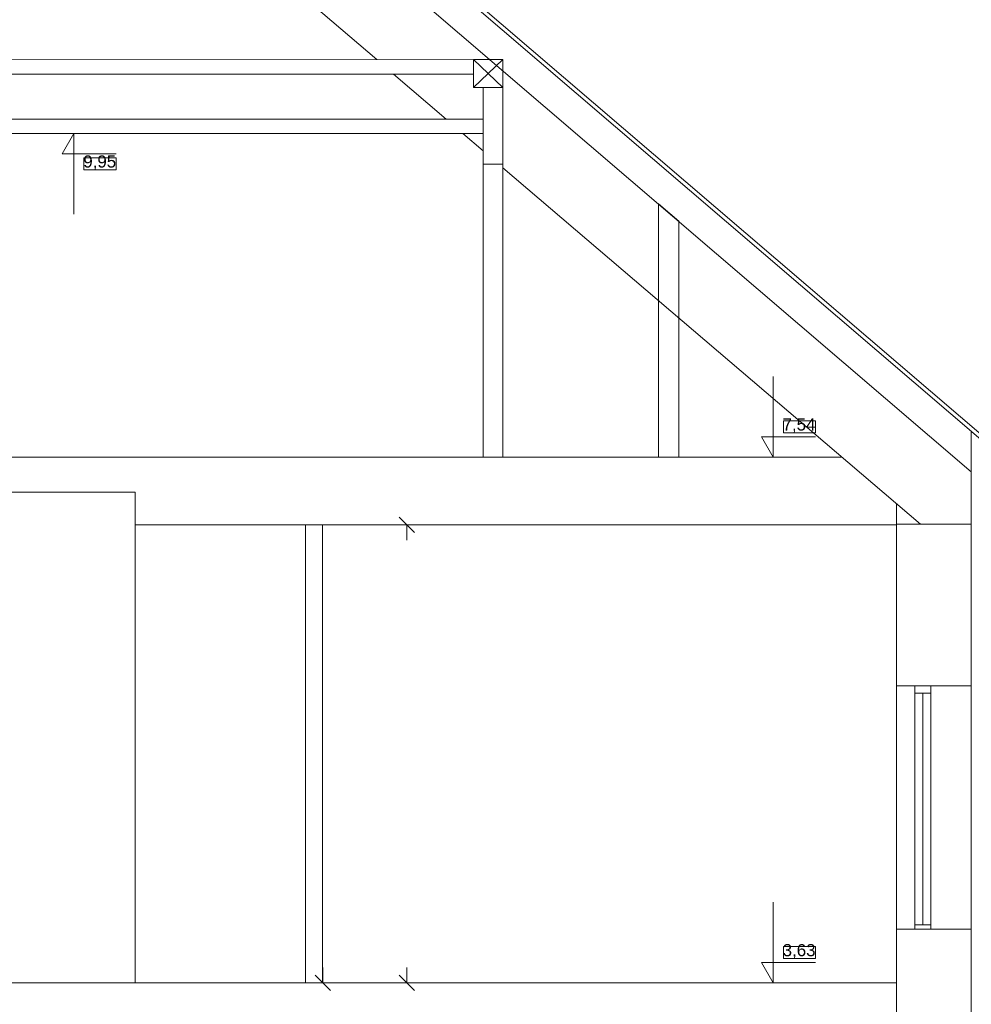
# Model space of a CAD drawing. Header units: millimetres. Extents: x 204754 to 499005, y -178579 to -103222.
# Tile 161 of 178: x 358125 to 365206, y -134413 to -127090. Entities that reach past the tile are written whole.
import ezdxf

# ---------------------------------------------------------------- set-up
doc = ezdxf.new("R2010")
doc.units = ezdxf.units.MM
doc.header["$MEASUREMENT"] = 0
doc.layers.get('0').update_dxf_attribs({"color": 252, "lineweight": 5})
for name, color, linetype, lineweight in [('810-G Ogólne_Nr_pióra__7', 252, 'Continuous', 5), ('Nowe_220-A Ściany_Nr_pióra__27', 252, 'Continuous', 5), ('Nowe_299-A Wymiary Opisy_Nr_pióra__7', 252, 'Continuous', 5), ('Nowe_810-G Ogólne_Nr_pióra__120', 252, 'Continuous', 5), ('Nowe_810-G Ogólne_Nr_pióra__7', 252, 'Continuous', 5), ('Nowe_Nowe_220(1)-A Ściany zewnętrzne_Nr_pióra__7', 252, 'Continuous', 5)]:
    doc.layers.add(name, color=color, linetype=linetype, lineweight=lineweight)
doc.styles.add('GENERATED_STYLE_4', font='arial.ttf')

# ---------------------------------------------------------------- blocks, each defined once
blk = doc.blocks.new('podkład 20251118')
at = {"color": 252, "lineweight": 5}
for p, q in [((358842.8, -128117.8), (358603.4, -128117.8)), ((358603.4, -128117.8), (358603.4, -128207.8)), ((358842.8, -128207.8), (358842.8, -128117.8)), ((358603.4, -128207.8), (358842.8, -128207.8)), ((364047, -130073.4), (363807.5, -130073.4)), ((363807.5, -130073.4), (363807.5, -130163.4)), ((364047, -130163.4), (364047, -130073.4)), ((363807.5, -130163.4), (364047, -130163.4)), ((364047, -133983.4), (363807.5, -133983.4)), ((363807.5, -133983.4), (363807.5, -134073.4)), ((364047, -134073.4), (364047, -133983.4)), ((363807.5, -134073.4), (364047, -134073.4))]:
    blk.add_line(p, q, dxfattribs=at)
at = {"color": 252, "linetype": 'Continuous', "lineweight": 5}
for p, q in [((361061.6, -130904.5), (360947.6, -130790.5)), ((361004.6, -130847.5), (361004.6, -130961.5)), ((360381.6, -134253.4), (360381.6, -134139.4)), ((361004.6, -134253.4), (361004.6, -134139.4)), ((360324.6, -134196.4), (360438.6, -134310.4)), ((360947.6, -134196.4), (361061.6, -134310.4))]:
    blk.add_line(p, q, dxfattribs=at)
at = {"layer": '810-G Ogólne_Nr_pióra__7', "color": 252, "linetype": 'Continuous', "lineweight": 5}
for p, q in [((358984.4, -130343.4), (353214.8, -130343.4)), ((364243.5, -130343.4), (358984.4, -130343.4)), ((352909.8, -130603.4), (358984.4, -130603.4)), ((358984.4, -130847.5), (364650.2, -130847.5))]:
    blk.add_line(p, q, dxfattribs=at)
at = {"layer": 'Nowe_220-A Ściany_Nr_pióra__27', "color": 252, "linetype": 'Continuous', "lineweight": 5}
for p, q in [((358711, -124595.4), (365328.4, -130256.8)), ((365348.2, -130233.6), (358730.8, -124572.3))]:
    blk.add_line(p, q, dxfattribs=at)
at = {"layer": 'Nowe_299-A Wymiary Opisy_Nr_pióra__7', "color": 252, "linetype": 'Continuous', "lineweight": 5}
for p, q in [((358528.4, -127937.8), (358415.9, -127937.8)), ((358528.4, -127937.8), (358441.4, -128087.8)), ((358528.4, -127937.8), (358640.9, -127937.8)), ((358528.4, -127937.8), (358528.4, -128537.8)), ((358441.4, -128087.8), (358528.4, -128087.8)), ((358528.4, -128087.8), (358842.8, -128087.8)), ((363732.5, -130343.4), (363732.5, -129743.4)), ((363732.5, -130343.4), (363645.5, -130193.4)), ((363645.5, -130193.4), (363732.5, -130193.4)), ((363732.5, -130193.4), (364047, -130193.4)), ((363732.5, -130343.4), (363620, -130343.4)), ((363732.5, -130343.4), (363845, -130343.4)), ((363732.5, -134253.4), (363732.5, -133653.4)), ((363732.5, -134253.4), (363645.5, -134103.4)), ((363645.5, -134103.4), (363732.5, -134103.4)), ((363732.5, -134103.4), (364047, -134103.4)), ((363732.5, -134253.4), (363620, -134253.4)), ((363732.5, -134253.4), (363845, -134253.4))]:
    blk.add_line(p, q, dxfattribs=at)
at = {"layer": 'Nowe_810-G Ogólne_Nr_pióra__120', "color": 252, "linetype": 'Continuous', "lineweight": 5}
for p, q in [((358729.1, -125625.3), (360781.7, -127387.2)), ((355955.7, -127387.7), (361502.6, -127387.2)), ((355955.7, -127495), (361502.6, -127495)), ((360907.2, -127495), (361298.9, -127831.2)), ((361423.1, -127937.8), (361572.9, -128066.4)), ((361719.9, -128191.8), (364828.6, -130842.3)), ((364650.2, -130842.3), (365205.9, -130842.3)), ((364844.9, -133821.6), (364844.9, -132098.3))]:
    blk.add_line(p, q, dxfattribs=at)
at = {"layer": 'Nowe_810-G Ogólne_Nr_pióra__7', "color": 252, "linetype": 'Continuous', "lineweight": 5}
for p, q in [((361719.9, -127593.6), (361502.6, -127387.2)), ((361502.6, -127593.6), (361719.9, -127387.2)), ((358984.4, -130707.5), (358984.4, -130847.5)), ((364650.2, -134253.4), (352852.1, -134253.4)), ((364650.2, -134583.4), (364650.2, -134253.4))]:
    blk.add_line(p, q, dxfattribs=at)
at = {"layer": 'Nowe_Nowe_220(1)-A Ściany zewnętrzne_Nr_pióra__7', "color": 252, "linetype": 'Continuous', "lineweight": 5}
for p, q in [((358729.1, -124910.9), (365205.9, -130452)), ((361502.6, -127387.2), (361719.9, -127387.2)), ((361502.6, -127593.6), (361502.6, -127387.2)), ((361719.9, -127387.2), (361719.9, -127593.6)), ((361719.9, -127593.6), (361502.6, -127593.6)), ((361719.9, -127593.6), (361572.9, -127593.6)), ((361572.9, -127593.6), (361572.9, -128163.6)), ((361719.9, -128163.6), (361719.9, -127593.6)), ((361572.9, -127831.2), (355885.4, -127831.2)), ((361572.9, -127937.8), (355885.4, -127937.8)), ((361719.9, -128163.6), (361572.9, -128163.6)), ((361572.9, -128163.6), (361572.9, -130343.4)), ((361572.9, -128163.6), (361719.9, -128163.6)), ((361719.9, -130343.4), (361719.9, -128163.6)), ((363028.5, -128589.1), (362878.5, -128460.8)), ((362878.5, -128460.8), (362878.5, -130343.4)), ((363028.5, -130343.4), (363028.5, -128589.1)), ((365205.9, -130152), (365205.9, -132065)), ((361572.9, -130343.4), (361719.9, -130343.4)), ((362878.5, -130343.4), (363028.5, -130343.4)), ((358984.4, -130603.6), (357702.1, -130603.6)), ((358984.4, -134253.5), (358984.4, -130603.6)), ((364650.2, -132043.7), (364650.2, -130690.3)), ((360252.1, -134253.4), (360252.1, -130847.5)), ((360252.1, -130847.5), (360377.1, -130847.5)), ((360377.1, -130847.5), (360377.1, -134253.4)), ((365205.9, -132043.7), (364650.2, -132043.7)), ((364650.2, -133855.1), (364650.2, -132043.7)), ((364650.2, -132043.7), (365044.2, -132043.7)), ((364904.6, -132043.7), (364785.2, -132043.7)), ((364785.2, -132043.7), (364785.2, -133855.1)), ((364785.2, -132098.3), (364785.2, -132043.7)), ((364785.2, -132043.7), (364904.6, -132043.7)), ((364904.6, -132098.3), (364785.2, -132098.3)), ((364904.6, -133855.1), (364904.6, -132043.7)), ((364904.6, -132043.7), (364904.6, -132098.3)), ((365205.9, -132065), (365205.9, -134516)), ((364904.6, -133855.1), (364650.2, -133855.1)), ((364650.2, -133855.1), (364650.2, -134583.4)), ((365205.9, -133855.1), (364650.2, -133855.1)), ((364904.6, -133821.6), (364785.2, -133821.6)), ((364785.2, -133821.6), (364785.2, -133855.1)), ((364785.2, -133855.1), (364904.6, -133855.1)), ((364785.2, -133855.1), (364904.6, -133855.1)), ((364904.6, -133855.1), (364904.6, -133821.6)), ((357702.1, -134253.5), (358984.4, -134253.5)), ((360377.1, -134253.4), (360252.1, -134253.4))]:
    blk.add_line(p, q, dxfattribs=at)
at = {"layer": 'Nowe_299-A Wymiary Opisy_Nr_pióra__7', "color": 252, "lineweight": 5, "style": 'GENERATED_STYLE_4'}
for s, p in [('9,95', (358598.1, -128189.8)), ('7,54', (363801.6, -130145.6)), ('3,63', (363802.2, -134055.5))]:
    blk.add_text(s, height=90, dxfattribs=at).set_placement(p)

msp = doc.modelspace()

# ---------------------------------------------------------------- block references
msp.add_blockref('podkład 20251118', (0, 0))

doc.saveas('drawing.dxf')
